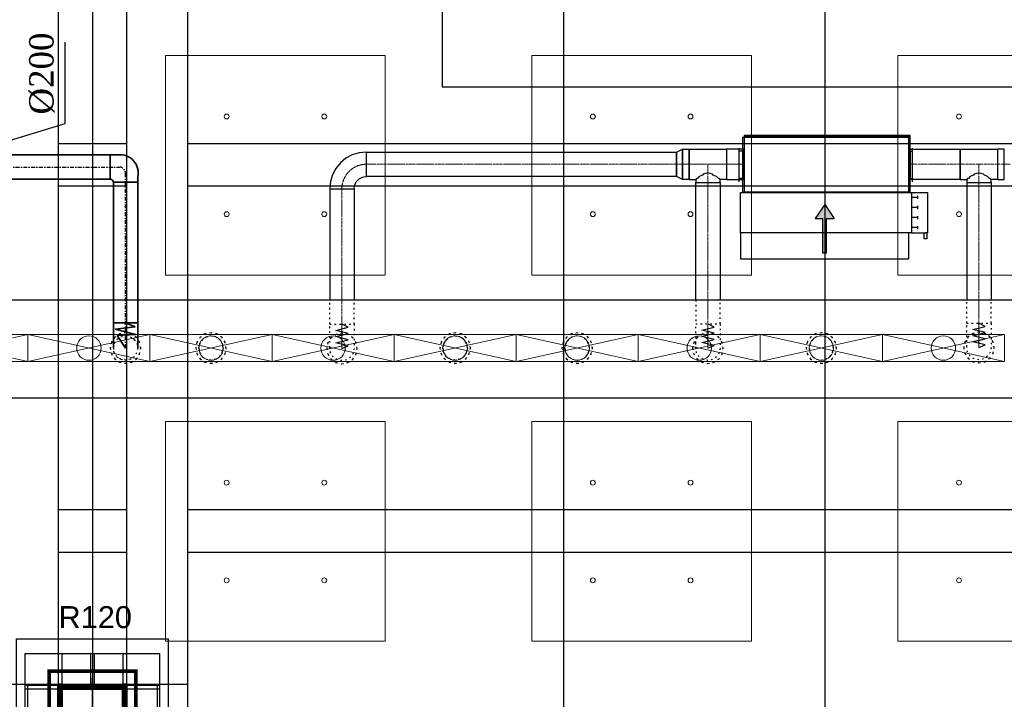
# Model space of a CAD drawing. Header units: centimetres. Extents: x -228435 to 46820, y -89367 to 152985.
# Tile 216 of 256: x -35135 to -27069, y 53125 to 58693. Entities that reach past the tile are written whole.
import ezdxf

# ---------------------------------------------------------------- set-up
doc = ezdxf.new("R2010")
doc.units = ezdxf.units.CM
doc.header["$LTSCALE"] = 50
doc.header["$PDMODE"] = 35
doc.header["$PDSIZE"] = 0.1
for name, pattern in [('01-103-Went PP_poziom-0_5$0$DASHDOT', [25.4, 12.7, -6.35, 0, -6.35]), ('CADVENT_CENTERLINE', [9.9, 7.4, -1, 0.5, -1]), ('CADVENT_HIDDEN', [0.8, 0.25, -0.55]), ('Kondygnacja  -0_5$0$HIDDEN', [9.525, 6.35, -3.175]), ('Kondygnacja  -0_5$0$HIDDEN2', [4.7625, 3.175, -1.5875]), ('Osie rzutów$0$DASHDOT2', [12.7, 6.35, -3.175, 0, -3.175])]:
    doc.linetypes.add(name, pattern=pattern)
doc.layers.get('0').update_dxf_attribs({"color": 8})
doc.layers.get('DEFPOINTS').update_dxf_attribs({"color": 8})
for name, color, linetype in [('01-103-Went PP_poziom-0_5$0$L_Nawiew', 250, 'Continuous'), ('bgde-nawiewEXP', 250, 'Continuous'), ('bgde-nawiewHIDDEN', 250, 'Continuous'), ('bgde-wywiewSOL', 5, 'Continuous'), ('IS_zmiany 2024', 3, 'Continuous'), ('Kondygnacja  -0_5$0$ARCH_INFO_ODPORNOŚĆ OGNIOWA', 8, 'Continuous'), ('Kondygnacja  -0_5$0$ARCH_KONSTR_POWYŻEJ RZUTU', 8, 'Kondygnacja  -0_5$0$HIDDEN'), ('Kondygnacja  -0_5$0$ARCH_KONSTR_POWYŻEJ RZUTU_IST', 8, 'Kondygnacja  -0_5$0$HIDDEN2'), ('Kondygnacja  -0_5$0$ARCH_KONSTRUKCJA_NIEWIDOCZNA', 8, 'Continuous'), ('Kondygnacja  -0_5$0$ARCH_OKŁADZINA', 8, 'Continuous'), ('Kondygnacja  -0_5$0$ARCH_SŁUPY', 8, 'Continuous'), ('Osie rzutów$0$ARCH_INFO_OSIE_IST', 8, 'Osie rzutów$0$DASHDOT2'), ('Osie rzutów$0$ARCH_INFO_OSIE_OPISY_IST', 8, 'Continuous')]:
    doc.layers.add(name, color=color, linetype=linetype)
for name, color, linetype, lineweight in [('bgde-nawiewCEN', 7, 'Continuous', 13), ('bgde_nawiewnik', 11, 'Continuous', 5), ('Kondygnacja  -0_5$0$ARCH_INFO_WYMIARY', 8, 'Continuous', 9), ('SU Lampy kwadratowe  -05$0$ARCH_SUFITY_PODWIESZANE', 8, 'Continuous', 9)]:
    doc.layers.add(name, color=color, linetype=linetype, lineweight=lineweight)
doc.styles.add('Kondygnacja  -0_5$0$Arial', font='ARIAL.TTF')
doc.styles.add('Kondygnacja  -0_5$0$Romans', font='Romans.shx', dxfattribs={"width": 0.7})
doc.dimstyles.new('Kondygnacja  -0_5$0$Wymiary 1-100', dxfattribs={"dimtxt": 12, "dimasz": 10, "dimexe": 5, "dimexo": 0, "dimgap": 4, "dimtad": 1, "dimrnd": 0.5, "dimzin": 12, "dimdsep": 46, "dimtxsty": 'Kondygnacja  -0_5$0$Romans', "dimblk": 'Kondygnacja  -0_5$0$_Oblique', "dimcen": 10, "dimdle": 10, "dimclrt": 55, "dimazin": 0, "dimtfac": 1, "dimtmove": 1, "dimatfit": 3, "dimfxl": 8, "dimfxlon": 1, "dimtolj": 1, "dimtzin": 0, "dimarcsym": 0})
pattern_1 = [(45, (-1133.3117, -3177.9858), (-0.6735192, 0.6735192), [])]

# ---------------------------------------------------------------- blocks, each defined once
blk = doc.blocks.new('Osie rzutów')
at = {"layer": 'Osie rzutów$0$ARCH_INFO_OSIE_IST', "ltscale": 10}
for p, q in [((8660, 12510), (8660, 4623.26)), ((9260, 12510), (9260, 4623.26)), ((8660, 9770), (8660, 9830))]:
    blk.add_line(p, q, dxfattribs=at)
blk = doc.blocks.new('SU Lampy kwadratowe  -05$0$moduł sufitu')
at = {"layer": 'SU Lampy kwadratowe  -05$0$ARCH_SUFITY_PODWIESZANE'}
for points in [[(60, -60), (240, -60), (240, -240), (60, -240)], [(360, -60), (540, -60), (540, -240), (360, -240)], [(60, -360), (240, -360), (240, -540), (60, -540)], [(360, -360), (540, -360), (540, -540), (360, -540)]]:
    blk.add_lwpolyline(points, close=True, dxfattribs=at)
for centre in [(110, -110), (190, -110), (410, -110), (490, -110), (110, -190), (190, -190), (410, -190), (490, -190), (110, -410), (190, -410), (410, -410), (490, -410), (110, -490), (190, -490), (410, -490), (490, -490)]:
    blk.add_circle(centre, 2, dxfattribs=at)
blk = doc.blocks.new('SU Lampy kwadratowe  -05')
at = {"layer": 'SU Lampy kwadratowe  -05$0$ARCH_SUFITY_PODWIESZANE'}
for p in [(8660, 10400), (9260, 10400)]:
    blk.add_blockref('SU Lampy kwadratowe  -05$0$moduł sufitu', p, dxfattribs=at)
blk = doc.blocks.new('Kondygnacja  -0_5$0$_Oblique')
at = {"color": 0, "linetype": 'ByBlock', "lineweight": -2}
blk.add_line((-0.5, -0.5), (0.5, 0.5), dxfattribs=at)
blk = doc.blocks.new('*D152')
at = {"layer": 'DEFPOINTS', "color": 0}
for p in [(-29490, 82605), (-29490, 13059.2), (-30690, 12765)]:
    blk.add_point(p, dxfattribs=at)
at = {"layer": 'Kondygnacja  -0_5$0$ARCH_INFO_WYMIARY', "color": 0, "lineweight": -2}
for p, q in [((-30700, 13059.2), (-29480, 13059.2)), ((-30690, 13051.2), (-30690, 13064.2)), ((-29490, 13067.2), (-29490, 13054.2))]:
    blk.add_line(p, q, dxfattribs=at)
at = {"layer": 'Kondygnacja  -0_5$0$ARCH_INFO_WYMIARY', "color": 0, "lineweight": -2, "xscale": 10, "yscale": 10, "zscale": 10, "rotation": 180}
blk.add_blockref('Kondygnacja  -0_5$0$_Oblique', (-30690, 13059.2), dxfattribs=at)
at = {"layer": 'Kondygnacja  -0_5$0$ARCH_INFO_WYMIARY', "color": 0, "lineweight": -2, "xscale": 10, "yscale": 10, "zscale": 10}
blk.add_blockref('Kondygnacja  -0_5$0$_Oblique', (-29490, 13059.2), dxfattribs=at)
at = {"layer": 'Kondygnacja  -0_5$0$ARCH_INFO_WYMIARY', "color": 55, "insert": (-30090, 13069.2), "char_height": 12, "attachment_point": 5, "style": 'Kondygnacja  -0_5$0$Romans'}
blk.add_mtext('\\A1;1200', dxfattribs=at)
blk = doc.blocks.new('Kondygnacja  -0_5$0$słup_kwadrat')
at = {"layer": 'Kondygnacja  -0_5$0$ARCH_SŁUPY', "lineweight": 40}
h = blk.add_hatch(dxfattribs=at)
h.set_pattern_fill('ANSI31', color=256, scale=0.3, style=0)
h.set_pattern_definition(pattern_1)
h.paths.add_polyline_path([(36, 34), (39, 34), (39, 84), (36, 84)])
h = blk.add_hatch(dxfattribs=at)
h.set_pattern_fill('ANSI31', color=256, scale=0.3, style=0)
h.set_pattern_definition(pattern_1)
h.paths.add_polyline_path([(89, 80), (89, 83), (39, 83), (39, 80)])
h = blk.add_hatch(dxfattribs=at)
h.set_pattern_fill('ANSI31', color=256, scale=0.3, style=0)
h.set_pattern_definition(pattern_1)
h.paths.add_polyline_path([(89, 34), (92, 34), (92, 84), (89, 84)])
h = blk.add_hatch(dxfattribs=at)
h.set_pattern_fill('ANSI31', color=256, scale=0.3, style=0)
h.set_pattern_definition(pattern_1)
h.paths.add_polyline_path([(89, 57.5), (89, 60.5), (39, 60.5), (39, 57.5)])
h = blk.add_hatch(dxfattribs=at)
h.set_pattern_fill('ANSI31', color=256, scale=0.3, style=0)
h.set_pattern_definition(pattern_1)
h.paths.add_polyline_path([(89, 35), (89, 38), (39, 38), (39, 35)])
at = {"layer": 'Kondygnacja  -0_5$0$ARCH_KONSTRUKCJA_NIEWIDOCZNA'}
blk.add_lwpolyline([(119, 109), (119, 9), (9, 9), (9, 109)], close=True, dxfattribs=at)
for points in [[(36, 109), (36, 84)], [(39, 109), (39, 84)], [(62.5, 109), (62.5, 83)], [(65.5, 109), (65.5, 83)], [(89, 109), (89, 84)], [(92, 109), (92, 84)], [(9, 83), (36, 83)], [(92, 83), (119, 83)], [(9, 80), (36, 80)], [(92, 80), (119, 80)], [(9, 60.5), (36, 60.5)], [(9, 57.5), (36, 57.5)], [(92, 60.5), (119, 60.5)], [(92, 57.5), (119, 57.5)], [(9, 38), (36, 38)], [(9, 35), (36, 35)], [(36, 34), (36, 9)], [(39, 34), (39, 9)], [(62.5, 35), (62.5, 9)], [(65.49, 35), (65.49, 9)], [(89, 34), (89, 9)], [(92, 38), (119, 38)], [(92, 35), (119, 35)], [(92, 34), (92, 9)]]:
    blk.add_lwpolyline(points, dxfattribs=at)
at = {"layer": 'Kondygnacja  -0_5$0$ARCH_OKŁADZINA'}
blk.add_lwpolyline([(2, 121), (126, 121), (126, -3), (2, -3)], close=True, dxfattribs=at)
at = {"layer": 'Kondygnacja  -0_5$0$ARCH_SŁUPY', "lineweight": 40}
for p, q in [((39, 60.5), (89, 60.5)), ((89, 57.5), (39, 57.5))]:
    blk.add_line(p, q, dxfattribs=at)
at = {"layer": 'Kondygnacja  -0_5$0$ARCH_SŁUPY', "lineweight": 50, "const_width": 3}
blk.add_lwpolyline([(28.5, 94.5), (99.5, 94.5), (99.5, 23.5), (28.5, 23.5)], close=True, dxfattribs=at)
at = {"layer": 'Kondygnacja  -0_5$0$ARCH_SŁUPY', "lineweight": 40}
for points in [[(36, 84), (39, 84), (39, 34), (36, 34)], [(89, 84), (92, 84), (92, 34), (89, 34)]]:
    blk.add_lwpolyline(points, close=True, dxfattribs=at)
for points in [[(89, 83), (39, 83)], [(39, 80), (89, 80)], [(89, 38), (39, 38)], [(39, 35), (89, 35)]]:
    blk.add_lwpolyline(points, dxfattribs=at)
blk = doc.blocks.new('Kondygnacja  -0_5$0$konstrukcja istniejąca -0.5')
at = {"layer": 'Kondygnacja  -0_5$0$ARCH_KONSTR_POWYŻEJ RZUTU_IST', "ltscale": 10}
blk.add_line((8632, 10975), (8632, 9825), dxfattribs=at)
for points in [[(8688, 10975), (8688, 9825)], [(8738, 10975), (8738, 9825)], [(8632, 10267.89), (8688, 10267.89)], [(8738, 10267.89), (9782, 10267.89)], [(8688, 10232.89), (8632, 10232.89)], [(9782, 10232.89), (8738, 10232.89)], [(8632, 9967.89), (8688, 9967.89)], [(8738, 9967.89), (9782, 9967.89)], [(8688, 9932.89), (8632, 9932.89)], [(9782, 9932.89), (8738, 9932.89)], [(8738, 9775), (8582, 9775), (8582, 9825), (8738, 9825), (8738, 9775)]]:
    blk.add_lwpolyline(points, dxfattribs=at)
at = {"layer": 'Kondygnacja  -0_5$0$ARCH_KONSTR_POWYŻEJ RZUTU_IST', "ltscale": 10, "elevation": 0}
for points in [[(8607, 9825), (8607, 9775)], [(8713, 9825), (8713, 9775)]]:
    blk.add_lwpolyline(points, dxfattribs=at)
blk = doc.blocks.new('*D196')
at = {"layer": 'DEFPOINTS', "color": 0}
for p in [(-30050, 80238.2), (-30300, 80097.2), (-30300, 12523.8)]:
    blk.add_point(p, dxfattribs=at)
at = {"layer": 'Kondygnacja  -0_5$0$ARCH_INFO_WYMIARY', "color": 0, "lineweight": -2}
for p, q in [((-30300, 80089.2), (-30300, 80102.2)), ((-30050, 80105.2), (-30050, 80092.2)), ((-30040, 80097.2), (-30310, 80097.2))]:
    blk.add_line(p, q, dxfattribs=at)
at = {"layer": 'Kondygnacja  -0_5$0$ARCH_INFO_WYMIARY', "color": 0, "lineweight": -2, "xscale": 10, "yscale": 10, "zscale": 10, "rotation": 180}
blk.add_blockref('Kondygnacja  -0_5$0$_Oblique', (-30300, 80097.2), dxfattribs=at)
at = {"layer": 'Kondygnacja  -0_5$0$ARCH_INFO_WYMIARY', "color": 0, "lineweight": -2, "xscale": 10, "yscale": 10, "zscale": 10}
blk.add_blockref('Kondygnacja  -0_5$0$_Oblique', (-30050, 80097.2), dxfattribs=at)
at = {"layer": 'Kondygnacja  -0_5$0$ARCH_INFO_WYMIARY', "color": 55, "insert": (-30175, 80107.2), "char_height": 12, "attachment_point": 5, "style": 'Kondygnacja  -0_5$0$Romans'}
blk.add_mtext('\\A1;250', dxfattribs=at)
blk = doc.blocks.new('*D212')
at = {"layer": 'DEFPOINTS', "color": 0}
for p in [(-30586.3, 81900), (-30681.1, 12489.5), (9064, 12489.5)]:
    blk.add_point(p, dxfattribs=at)
at = {"layer": 'Kondygnacja  -0_5$0$ARCH_INFO_WYMIARY', "color": 0, "lineweight": -2}
for p, q in [((-30673.1, 81900), (-30686.1, 81900)), ((-30681.1, 81910), (-30681.1, 12479.5)), ((-30673.1, 12489.5), (-30686.1, 12489.5))]:
    blk.add_line(p, q, dxfattribs=at)
at = {"layer": 'Kondygnacja  -0_5$0$ARCH_INFO_WYMIARY', "color": 0, "lineweight": -2, "xscale": 10, "yscale": 10, "zscale": 10}
for p, rotation in [((-30681.1, 81900), 90), ((-30681.1, 12489.5), 270)]:
    blk.add_blockref('Kondygnacja  -0_5$0$_Oblique', p, dxfattribs=dict(at, rotation=rotation))
at = {"layer": 'Kondygnacja  -0_5$0$ARCH_INFO_WYMIARY', "color": 55, "insert": (-30691.1, 47194.8), "char_height": 12, "attachment_point": 5, "rotation": 90, "style": 'Kondygnacja  -0_5$0$Romans'}
blk.add_mtext('\\A1;69410.5', dxfattribs=at)
blk = doc.blocks.new('*D217')
at = {"layer": 'DEFPOINTS', "color": 0}
for p in [(-29300, 78695), (-29180, 78395.8), (-29180, 12369.5)]:
    blk.add_point(p, dxfattribs=at)
at = {"layer": 'Kondygnacja  -0_5$0$ARCH_INFO_WYMIARY', "color": 0, "lineweight": -2}
for p, q in [((-29310, 78395.8), (-29170, 78395.8)), ((-29300, 78403.8), (-29300, 78390.8)), ((-29180, 78387.8), (-29180, 78400.8))]:
    blk.add_line(p, q, dxfattribs=at)
at = {"layer": 'Kondygnacja  -0_5$0$ARCH_INFO_WYMIARY', "color": 0, "lineweight": -2, "xscale": 10, "yscale": 10, "zscale": 10, "rotation": 180}
blk.add_blockref('Kondygnacja  -0_5$0$_Oblique', (-29300, 78395.8), dxfattribs=at)
at = {"layer": 'Kondygnacja  -0_5$0$ARCH_INFO_WYMIARY', "color": 0, "lineweight": -2, "xscale": 10, "yscale": 10, "zscale": 10}
blk.add_blockref('Kondygnacja  -0_5$0$_Oblique', (-29180, 78395.8), dxfattribs=at)
at = {"layer": 'Kondygnacja  -0_5$0$ARCH_INFO_WYMIARY', "color": 55, "insert": (-29240, 78405.8), "char_height": 12, "attachment_point": 5, "style": 'Kondygnacja  -0_5$0$Romans'}
blk.add_mtext('\\A1;120', dxfattribs=at)
blk = doc.blocks.new('*D218')
at = {"layer": 'DEFPOINTS', "color": 0}
for p in [(-29180, 78695), (-24020, 12369.5), (-24020, 12070.3)]:
    blk.add_point(p, dxfattribs=at)
at = {"layer": 'Kondygnacja  -0_5$0$ARCH_INFO_WYMIARY', "color": 0, "lineweight": -2}
for p, q in [((-29190, 12070.3), (-24010, 12070.3)), ((-29180, 12078.3), (-29180, 12065.3)), ((-24020, 12078.3), (-24020, 12065.3))]:
    blk.add_line(p, q, dxfattribs=at)
at = {"layer": 'Kondygnacja  -0_5$0$ARCH_INFO_WYMIARY', "color": 0, "lineweight": -2, "xscale": 10, "yscale": 10, "zscale": 10, "rotation": 180}
blk.add_blockref('Kondygnacja  -0_5$0$_Oblique', (-29180, 12070.3), dxfattribs=at)
at = {"layer": 'Kondygnacja  -0_5$0$ARCH_INFO_WYMIARY', "color": 0, "lineweight": -2, "xscale": 10, "yscale": 10, "zscale": 10}
blk.add_blockref('Kondygnacja  -0_5$0$_Oblique', (-24020, 12070.3), dxfattribs=at)
at = {"layer": 'Kondygnacja  -0_5$0$ARCH_INFO_WYMIARY', "color": 55, "insert": (-26600, 12080.3), "char_height": 12, "attachment_point": 5, "style": 'Kondygnacja  -0_5$0$Romans'}
blk.add_mtext('\\A1;5160', dxfattribs=at)
blk = doc.blocks.new('A$C066D7839')
at = {"layer": 'bgde_nawiewnik'}
for p, q in [((-50, -11.15), (-50, 11.15)), ((-50, 11.15), (50, 11.15)), ((-50, -11.15), (50, 11.15)), ((50, -11.15), (-50, 11.15)), ((50, 11.15), (50, -11.15)), ((50, -11.15), (-50, -11.15))]:
    blk.add_line(p, q, dxfattribs=at)
blk.add_circle((0, 0), 10, dxfattribs=at)
blk = doc.blocks.new('A$C5B3E7367')
at = {"layer": '01-103-Went PP_poziom-0_5$0$L_Nawiew'}
h = blk.add_hatch(color=256, dxfattribs=at)
h.paths.add_polyline_path([(215, 704), (215, 674), (331.7, 674), (331.7, 612.1), (445.9, 689), (331.7, 765.9), (331.7, 704)])
h.paths.add_polyline_path([(48.3, 704), (48.3, 674), (215, 674), (215, 704)])
for p, q in [((215, 1525), (165, 1525)), ((165, 1525), (165, 1505)), ((165, 1505), (215, 1505)), ((215, 1400), (215, 1530)), ((545, 1530), (215, 1530)), ((215, 1530), (215, 1515)), ((243.8, 1452), (268.8, 1452)), ((256.2, 1452), (256.2, 1400)), ((326.2, 1452), (351.2, 1452)), ((338.8, 1452), (338.8, 1400)), ((408.8, 1452), (433.8, 1452)), ((421.2, 1452), (421.2, 1400)), ((491.2, 1452), (516.2, 1452)), ((503.8, 1452), (503.8, 1400)), ((545, 1400), (545, 1530)), ((0, 1378), (215, 1378)), ((0, 0), (0, 1378)), ((545, 1400), (215, 1400)), ((215, 1400), (215, 1378)), ((215, 1378), (215, 0)), ((545, 0), (545, 1400)), ((445.9, 689), (331.7, 765.9)), ((331.7, 704), (331.7, 765.9)), ((48.3, 704), (331.7, 704)), ((48.3, 704), (48.3, 674)), ((48.3, 674), (331.7, 674)), ((445.9, 689), (331.7, 612.1)), ((331.7, 612.1), (331.7, 674)), ((215, 0), (0, 0)), ((215, 0), (545, 0))]:
    blk.add_line(p, q, dxfattribs=at)
blk = doc.blocks.new('A$C53CA46B8')
at = {"layer": 'bgde-wywiewSOL'}
for p, q in [((112.9, 511.1), (-162.1, 511.1)), ((-137.1, 481.1), (-137.1, 511.1)), ((87.9, 481.1), (87.9, 511.1)), ((200.4, 481.1), (-249.6, 481.1)), ((-249.6, 481.1), (-249.6, -878.9)), ((200.4, 481.1), (200.4, -878.9)), ((200.4, -878.9), (-249.6, -878.9)), ((-137.1, -878.9), (-137.1, -908.9)), ((87.9, -878.9), (87.9, -908.9)), ((112.9, -908.9), (-162.1, -908.9))]:
    blk.add_line(p, q, dxfattribs=at)
at = {"layer": '01-103-Went PP_poziom-0_5$0$L_Nawiew'}
blk.add_blockref('A$C5B3E7367', (-794.6, -893.9), dxfattribs=at)
blk = doc.blocks.new('A$C6620F7D7')
at = {"layer": 'IS_zmiany 2024', "color": 2}
for p, q in [((-2328.8, 1110.5, -3110), (-2328.8, 1775.1, -3110)), ((-1838.9, 1135.5, -3110), (-1838.9, 1800.1, -3110)), ((1561.1, 1135.5, -3110), (1561.1, 1800.1, -3110)), ((2071.1, 1110.5, -3110), (2071.1, 1775.1, -3110)), ((-1847.8, 877.9, -3110), (-1838.9, 1135.5, -3110)), ((1132.6, 877.9, -3110), (1561.1, 1135.5, -3110)), ((-1947.8, 852.9, -3110), (-2328.8, 1110.5, -3110)), ((1232.6, 852.9, -3110), (2071.1, 1110.5, -3110))]:
    blk.add_line(p, q, dxfattribs=at)
at = {"layer": 'IS_zmiany 2024', "color": 1, "lineweight": 35}
for p, q in [((-1947.8, 852.9, -3110), (-2674, 852.9, -3110)), ((-2609, 652.9, -3110), (-2609, 852.9, -3110)), ((-1947.8, 852.9, -3110), (-1847.8, 877.9, -3110)), ((-1947.8, 652.9, -3110), (-1947.8, 852.9, -3110)), ((-1531.2, 877.9, -3110), (-1847.8, 877.9, -3110)), ((-1847.8, 627.9, -3110), (-1847.8, 877.9, -3110)), ((816, 877.9, -3110), (1132.6, 877.9, -3110)), ((1132.6, 627.9, -3110), (1132.6, 877.9, -3110)), ((1232.6, 852.9, -3110), (1132.6, 877.9, -3110)), ((1232.6, 652.9, -3110), (1232.6, 852.9, -3110)), ((1232.6, 852.9, -3110), (2506, 852.9, -3110)), ((2441, 652.9, -3110), (2441, 852.9, -3110)), ((-2834, -730.2, -3110), (-2834, 672.9, -3110)), ((-1947.8, 652.9, -3110), (-2609, 652.9, -3110)), ((-1847.8, 627.9, -3110), (-1947.8, 652.9, -3110)), ((1132.6, 627.9, -3110), (1232.6, 652.9, -3110)), ((1232.6, 652.9, -3110), (2441, 652.9, -3110)), ((2666, -730.2, -3110), (2666, 672.9, -3110)), ((-2634, 627.9, -3110), (-2834, 627.9, -3110)), ((-2634, -730.2, -3110), (-2634, 627.9, -3110)), ((-1531.2, 627.9, -3110), (-1847.8, 627.9, -3110)), ((816, 627.9, -3110), (1132.6, 627.9, -3110)), ((2466, -730.2, -3110), (2466, 627.9, -3110)), ((2466, 627.9, -3110), (2666, 627.9, -3110)), ((-2634, -524.2, -3110), (-2834, -524.2, -3110)), ((-2734, -524.2, -3110), (-2813.1, -555.5, -3110)), ((-2813.1, -555.5, -3110), (-2649.4, -576.3, -3110)), ((2466, -524.2, -3110), (2666, -524.2, -3110)), ((2645, -555.5, -3110), (2481.3, -576.3, -3110)), ((2566, -524.2, -3110), (2645, -555.5, -3110)), ((-2649.4, -576.3, -3110), (-2816.5, -618.7, -2122.9)), ((-2816.5, -618.7, -2122.9), (-2665.9, -628.3, -3110)), ((-2665.9, -628.3, -3110), (-2734, -730.2, -3110)), ((2481.3, -576.3, -3110), (2648.4, -618.7, -2122.9)), ((2648.4, -618.7, -2122.9), (2497.9, -628.3, -3110)), ((2497.9, -628.3, -3110), (2566, -730.2, -3110))]:
    blk.add_line(p, q, dxfattribs=at)
at = {"layer": 'IS_zmiany 2024', "color": 250, "linetype": '01-103-Went PP_poziom-0_5$0$DASHDOT', "ltscale": 0.05}
for p, q in [((-1681.2, 752.9, -3110), (-2689.7, 752.9, -3110)), ((966, 752.9, -3110), (2521.6, 752.9, -3110)), ((-2734, -730.2, -2122.9), (-2734, 687.9, -2122.9)), ((2566, -730.2, -3110), (2566, 687.9, -3110))]:
    blk.add_line(p, q, dxfattribs=at)
at = {"layer": 'IS_zmiany 2024', "color": 1, "lineweight": 35}
for centre, radius, start, end in [((-2689.7, 705.7, -3110), 148, 83.9263, 192.80663), ((2521.6, 705.7, -3110), 148, 347.19337, 96.0737), ((-2609, 627.9, -3110), 25, 90, 180), ((2441, 627.9, -3110), 25, 0, 90)]:
    blk.add_arc(centre, radius, start, end, dxfattribs=at)
at = {"layer": 'IS_zmiany 2024', "color": 250, "linetype": '01-103-Went PP_poziom-0_5$0$DASHDOT', "ltscale": 0.05}
for centre, start, end in [((-2676.7, 696.4, -3110), 102.98305, 188.42512), ((2508.6, 696.4, -3110), 351.57488, 77.01695)]:
    blk.add_arc(centre, 58, start, end, dxfattribs=at)
at = {"layer": 'IS_zmiany 2024', "color": 2, "char_height": 200, "width": 6261.143, "attachment_point": 1, "rotation": 90}
for s, insert in [('\\fTimes New Roman|b0|i0|c238|p18;\\A1;%%c200', (-2554.4, 1183.1, 4570)), ('\\fTimes New Roman|b0|i0|c238|p18;\\A1;%%c250', (-2079.3, 1183.1, 4570)), ('\\fTimes New Roman|b0|i0|c238|p18;\\A1;%%c250', (1320.7, 1183.1, 4570)), ('\\fTimes New Roman|b0|i0|c238|p18;\\A1;%%c200', (1776.3, 1183.1, 4570))]:
    blk.add_mtext(s, dxfattribs=dict(at, insert=insert))

msp = doc.modelspace()

# ---------------------------------------------------------------- linework, layer by layer
at = {"layer": 'bgde-nawiewCEN', "linetype": 'CADVENT_CENTERLINE', "ltscale": 0.06}
for p, q in [((-29753.003, 57508.36), (-32295.248, 57508.36)), ((-29650.003, 57508.36), (-29753.003, 57508.36)), ((-29650.003, 57508.36), (-29497.003, 57508.36)), ((-29497.003, 57358.36), (-29497.003, 57508.36)), ((-29497.003, 57508.36), (-29344.003, 57508.36)), ((-29344.003, 57508.36), (-29204.003, 57508.36)), ((-29200.003, 57508.36), (-29204.003, 57508.36)), ((-27840.003, 57508.36), (-27836.003, 57508.36)), ((-27429.622, 57508.36), (-27836.003, 57508.36)), ((-27276.622, 57508.36), (-27429.622, 57508.36)), ((-27276.622, 57358.36), (-27276.622, 57508.36)), ((-27123.622, 57508.36), (-27276.622, 57508.36)), ((-27123.622, 57508.36), (-27020.622, 57508.36)), ((-29497.003, 57358.36), (-29497.003, 56201.3)), ((-27276.622, 57358.36), (-27276.622, 56206.627)), ((-32495.248, 57308.36), (-32495.248, 56199.522)), ((-32495.248, 56199.522), (-32495.248, 56180.826)), ((-32495.248, 56180.826), (-32495.248, 56129.715)), ((-29497.003, 56201.3), (-29497.003, 56182.604)), ((-29497.003, 56182.604), (-29497.003, 56131.493)), ((-27276.622, 56206.627), (-27276.622, 56187.93)), ((-27276.622, 56187.93), (-27276.622, 56136.819)), ((-32495.248, 56129.715), (-32495.248, 56101.922)), ((-32495.248, 56101.922), (-32495.248, 56078.397)), ((-32495.248, 56078.397), (-32495.248, 56058.782)), ((-29497.003, 56131.493), (-29497.003, 56103.7)), ((-29497.003, 56103.7), (-29497.003, 56080.174)), ((-29497.003, 56080.174), (-29497.003, 56060.56)), ((-27276.622, 56136.819), (-27276.622, 56109.027)), ((-27276.622, 56109.027), (-27276.622, 56085.501)), ((-27276.622, 56085.501), (-27276.622, 56065.886)), ((-27276.622, 56065.886), (-27276.622, 56049.827)), ((-32495.248, 56058.782), (-32495.248, 56042.722)), ((-32495.248, 56042.722), (-32495.248, 56029.863)), ((-32495.248, 56029.863), (-32495.248, 56019.848)), ((-32495.248, 56019.848), (-32495.248, 56012.322)), ((-32495.248, 56012.322), (-32495.248, 56006.93)), ((-32495.248, 56006.93), (-32495.248, 56003.315)), ((-32495.248, 56003.315), (-32495.248, 56001.122)), ((-32495.248, 56001.122), (-32495.248, 55999.997)), ((-32495.248, 55999.997), (-32495.248, 55999.522)), ((-29497.003, 56060.56), (-29497.003, 56044.5)), ((-29497.003, 56044.5), (-29497.003, 56031.641)), ((-29497.003, 56031.641), (-29497.003, 56021.626)), ((-29497.003, 56021.626), (-29497.003, 56014.1)), ((-29497.003, 56014.1), (-29497.003, 56008.708)), ((-29497.003, 56008.708), (-29497.003, 56005.093)), ((-29497.003, 56005.093), (-29497.003, 56002.9)), ((-29497.003, 56002.9), (-29497.003, 56001.774)), ((-29497.003, 56001.774), (-29497.003, 56001.3)), ((-27276.622, 56049.827), (-27276.622, 56036.967)), ((-27276.622, 56036.967), (-27276.622, 56026.952)), ((-27276.622, 56026.952), (-27276.622, 56019.427)), ((-27276.622, 56019.427), (-27276.622, 56014.034)), ((-27276.622, 56014.034), (-27276.622, 56010.419)), ((-27276.622, 56010.419), (-27276.622, 56008.227)), ((-27276.622, 56008.227), (-27276.622, 56007.101)), ((-27276.622, 56007.101), (-27276.622, 56006.627))]:
    msp.add_line(p, q, dxfattribs=at)
msp.add_arc((-32295.248, 57308.36), 200, 90, 180, dxfattribs=at)
at = {"layer": 'bgde-nawiewEXP', "linetype": 'Continuous'}
for points in [[(-29200.003, 57733.36), (-27840.003, 57733.36), (-27840.003, 57743.36), (-29200.003, 57743.36)], [(-29200.003, 57283.36), (-27840.003, 57283.36), (-27840.003, 57733.36), (-29200.003, 57733.36)], [(-32595.248, 57308.36), (-32395.248, 57308.36), (-32393.326, 57327.869), (-32387.636, 57346.629), (-32378.395, 57363.917), (-32365.958, 57379.071), (-32350.805, 57391.507), (-32333.516, 57400.748), (-32314.757, 57406.439), (-32295.248, 57408.36), (-32295.248, 57608.36), (-32353.775, 57602.596), (-32410.053, 57585.524), (-32461.919, 57557.801), (-32507.38, 57520.492), (-32544.689, 57475.031), (-32572.412, 57423.165), (-32589.483, 57366.887)], [(-32295.248, 57408.36), (-32295.248, 57608.36), (-29753.003, 57608.36), (-29753.003, 57408.36)], [(-29753.003, 57408.36), (-29753.003, 57608.36), (-29704.846, 57633.36), (-29704.846, 57383.36)], [(-29704.845, 57383.36), (-29704.845, 57633.36), (-29650.003, 57633.36), (-29650.003, 57383.36)], [(-29344.002, 57383.36), (-29204.003, 57383.36), (-29204.003, 57633.36), (-29344.002, 57633.36), (-29344.002, 57392.875)], [(-27836.002, 57383.36), (-27836.002, 57633.36), (-27429.622, 57633.36), (-27429.622, 57383.36)], [(-27123.621, 57383.36), (-27068.779, 57383.36), (-27068.779, 57633.36), (-27123.621, 57633.36), (-27123.621, 57392.875)], [(-51077.187, 55595.52), (-9318.667, 55595.52), (-9318.667, 56395.52), (-51077.187, 56395.52), (-51077.187, 55995.517)]]:
    msp.add_lwpolyline(points, close=True, dxfattribs=at)
for points in [[(-29650.003, 57383.36), (-29650.003, 57633.36), (-29344.003, 57633.36), (-29344.003, 57383.36), (-29397.003, 57383.36)], [(-29204.003, 57383.36), (-29204.003, 57633.36), (-29200.003, 57633.36)], [(-27840.003, 57383.36), (-27836.003, 57383.36), (-27836.003, 57633.36), (-27840.003, 57633.36)], [(-27429.622, 57383.36), (-27429.622, 57633.36), (-27123.622, 57633.36), (-27123.622, 57383.36), (-27176.622, 57383.36)], [(-29650.003, 57383.36), (-29597.003, 57383.36), (-29597.003, 57358.36), (-29397.003, 57358.36), (-29397.003, 57383.36), (-29404.615, 57390.972), (-29411.007, 57392.875), (-29426.292, 57408.16), (-29452.748, 57419.972), (-29458.734, 57425.958), (-29497.003, 57437.35), (-29535.271, 57425.958), (-29541.257, 57419.972), (-29567.713, 57408.16), (-29582.998, 57392.875), (-29589.391, 57390.972), (-29597.003, 57383.36)], [(-27429.622, 57383.36), (-27376.622, 57383.36), (-27376.622, 57358.36), (-27176.622, 57358.36), (-27176.622, 57383.36), (-27184.234, 57390.972), (-27190.626, 57392.875), (-27205.911, 57408.16), (-27232.367, 57419.972), (-27238.353, 57425.958), (-27276.622, 57437.35), (-27314.89, 57425.958), (-27320.876, 57419.972), (-27347.332, 57408.16), (-27362.617, 57392.875), (-27369.009, 57390.972), (-27376.622, 57383.36)], [(-29597.003, 56395.52), (-29597.003, 57358.36), (-29397.003, 57358.36), (-29397.003, 56395.52)], [(-29204.003, 57383.36), (-29200.003, 57383.36)], [(-27376.622, 57358.36), (-27376.622, 56395.52)], [(-27376.622, 57358.36), (-27176.622, 57358.36), (-27176.622, 56395.52)], [(-32595.248, 57308.36), (-32595.248, 56395.52)], [(-32595.248, 57308.36), (-32395.248, 57308.36), (-32395.248, 56395.52)]]:
    msp.add_lwpolyline(points, dxfattribs=at)
at = {"layer": 'bgde-nawiewHIDDEN', "linetype": 'CADVENT_HIDDEN'}
for points in [[(-29200.003, 57383.36), (-29200.003, 57633.36)], [(-27840.003, 57383.36), (-27840.003, 57633.36)], [(-32595.248, 56199.523), (-32395.248, 56199.523), (-32395.248, 56395.52)], [(-32595.248, 56199.523), (-32595.248, 56395.52)], [(-29597.003, 56395.52), (-29597.003, 56201.3), (-29397.003, 56201.3), (-29397.003, 56395.52)], [(-27376.622, 56206.627), (-27176.622, 56206.627), (-27176.622, 56395.52)], [(-27376.622, 56206.627), (-27376.622, 56395.52)], [(-34367.838, 56002.697), (-34360.226, 56040.966), (-34338.549, 56073.408), (-34306.106, 56095.085), (-34267.838, 56102.697), (-34229.57, 56095.085), (-34197.127, 56073.408)], [(-34197.127, 56073.408), (-34229.57, 56095.085)], [(-34197.127, 56073.408), (-34175.45, 56040.966), (-34167.838, 56002.697), (-34175.45, 55964.429), (-34197.127, 55931.987), (-34229.57, 55910.31)], [(-33667.838, 56002.697), (-33660.226, 56040.966), (-33638.549, 56073.408), (-33606.106, 56095.085), (-33567.838, 56102.697), (-33529.57, 56095.085)], [(-33529.57, 56095.085), (-33567.838, 56102.697)], [(-33529.57, 56095.085), (-33497.127, 56073.408), (-33475.45, 56040.966)], [(-33475.45, 56040.966), (-33497.127, 56073.408)], [(-34367.838, 56002.697), (-34360.226, 55964.429), (-34338.549, 55931.987), (-34306.106, 55910.31), (-34267.838, 55902.697), (-34229.57, 55910.31), (-34197.127, 55931.987)], [(-33667.838, 56002.697), (-33660.226, 55964.429), (-33638.549, 55931.987), (-33606.106, 55910.31), (-33567.838, 55902.697)], [(-33475.45, 56040.966), (-33467.838, 56002.697), (-33475.45, 55964.429)], [(-33475.45, 55964.429), (-33467.838, 56002.697)], [(-33567.838, 55902.697), (-33606.106, 55910.31)], [(-33567.838, 55902.697), (-33529.57, 55910.31)], [(-33529.57, 55910.31), (-33567.838, 55902.697)], [(-33529.57, 55910.31), (-33497.127, 55931.987), (-33475.45, 55964.429)], [(-33475.45, 55964.429), (-33497.127, 55931.987)]]:
    msp.add_lwpolyline(points, dxfattribs=at)
for points in [[(-32595.248, 56006.93), (-32595.248, 56199.522), (-32395.248, 56199.522), (-32395.248, 55999.522), (-32402.86, 55961.254), (-32424.537, 55928.812), (-32456.979, 55907.135), (-32495.248, 55899.522), (-32533.516, 55907.135), (-32565.958, 55928.812), (-32587.636, 55961.254), (-32595.248, 55999.522), (-32595.248, 56003.315)], [(-29597.003, 56044.5), (-29597.003, 56201.3), (-29397.003, 56201.3), (-29397.003, 56001.3), (-29404.615, 55963.032), (-29426.292, 55930.59), (-29458.734, 55908.912), (-29497.003, 55901.3), (-29535.271, 55908.912), (-29567.713, 55930.59), (-29589.391, 55963.032), (-29597.003, 56001.3), (-29597.003, 56031.641)], [(-27376.622, 56014.034), (-27376.622, 56206.627), (-27176.622, 56206.627), (-27176.622, 56006.627), (-27184.234, 55968.358), (-27205.911, 55935.916), (-27238.353, 55914.239), (-27276.622, 55906.627), (-27314.89, 55914.239), (-27347.332, 55935.916), (-27369.009, 55968.358), (-27376.622, 56006.627), (-27376.622, 56010.419)], [(-34392.838, 56002.697), (-34383.323, 55954.862), (-34356.226, 55914.309), (-34315.674, 55887.213), (-34267.838, 55877.697), (-34220.003, 55887.213), (-34179.45, 55914.309), (-34152.353, 55954.862), (-34142.838, 56002.697), (-34152.353, 56050.533), (-34179.45, 56091.086), (-34220.003, 56118.182), (-34267.838, 56127.697), (-34315.674, 56118.182), (-34356.226, 56091.086), (-34383.323, 56050.533)], [(-34392.838, 56002.697), (-34383.323, 55954.862), (-34356.226, 55914.309), (-34315.674, 55887.213), (-34267.838, 55877.697), (-34220.003, 55887.213), (-34179.45, 55914.309), (-34152.353, 55954.862), (-34142.838, 56002.697), (-34152.353, 56050.533), (-34179.45, 56091.086), (-34220.003, 56118.182), (-34267.838, 56127.697), (-34315.674, 56118.182), (-34356.226, 56091.086), (-34383.323, 56050.533)], [(-34367.838, 56002.697), (-34360.226, 56040.966), (-34338.549, 56073.408), (-34306.106, 56095.085), (-34267.838, 56102.697), (-34229.57, 56095.085), (-34197.127, 56073.408), (-34175.45, 56040.966), (-34167.838, 56002.697), (-34175.45, 55964.429), (-34197.127, 55931.987), (-34229.57, 55910.31), (-34267.838, 55902.697), (-34306.106, 55910.31), (-34338.549, 55931.987), (-34360.226, 55964.429)], [(-33692.838, 56002.697), (-33683.323, 55954.862), (-33656.226, 55914.309), (-33615.674, 55887.213), (-33567.838, 55877.697), (-33520.003, 55887.213), (-33479.45, 55914.309), (-33452.353, 55954.862), (-33442.838, 56002.697), (-33452.353, 56050.533), (-33479.45, 56091.086), (-33520.003, 56118.182), (-33567.838, 56127.697), (-33615.674, 56118.182), (-33656.226, 56091.086), (-33683.323, 56050.533)], [(-33692.838, 56002.697), (-33683.323, 55954.862), (-33656.226, 55914.309), (-33615.674, 55887.213), (-33567.838, 55877.697), (-33520.003, 55887.213), (-33479.45, 55914.309), (-33452.353, 55954.862), (-33442.838, 56002.697), (-33452.353, 56050.533), (-33479.45, 56091.086), (-33520.003, 56118.182), (-33567.838, 56127.697), (-33615.674, 56118.182), (-33656.226, 56091.086), (-33683.323, 56050.533)], [(-33667.838, 56002.697), (-33660.226, 55964.429), (-33638.549, 55931.987), (-33606.106, 55910.31), (-33567.838, 55902.697), (-33529.57, 55910.31), (-33497.127, 55931.987), (-33475.45, 55964.429), (-33467.838, 56002.697), (-33475.45, 56040.966), (-33497.127, 56073.408), (-33529.57, 56095.085), (-33567.838, 56102.697), (-33606.106, 56095.085), (-33638.549, 56073.408), (-33660.226, 56040.966)], [(-32620.248, 55999.522), (-32610.733, 55951.687), (-32583.636, 55911.134), (-32543.083, 55884.038), (-32495.248, 55874.522), (-32447.412, 55884.038), (-32406.859, 55911.134), (-32379.763, 55951.687), (-32370.248, 55999.522), (-32379.763, 56047.358), (-32406.859, 56087.911), (-32447.412, 56115.007), (-32495.248, 56124.522), (-32543.083, 56115.007), (-32583.636, 56087.911), (-32610.733, 56047.358)], [(-32620.248, 55999.522), (-32610.733, 55951.687), (-32583.636, 55911.134), (-32543.083, 55884.038), (-32495.248, 55874.522), (-32447.412, 55884.038), (-32406.859, 55911.134), (-32379.763, 55951.687), (-32370.248, 55999.522), (-32379.763, 56047.358), (-32406.859, 56087.911), (-32447.412, 56115.007), (-32495.248, 56124.522), (-32543.083, 56115.007), (-32583.636, 56087.911), (-32610.733, 56047.358)], [(-31692.838, 56002.697), (-31683.323, 55954.862), (-31656.226, 55914.309), (-31615.674, 55887.213), (-31567.838, 55877.697), (-31520.003, 55887.213), (-31479.45, 55914.309), (-31452.353, 55954.862), (-31442.838, 56002.697), (-31452.353, 56050.533), (-31479.45, 56091.086), (-31520.003, 56118.182), (-31567.838, 56127.697), (-31615.674, 56118.182), (-31656.226, 56091.086), (-31683.323, 56050.533)], [(-31692.838, 56002.697), (-31683.323, 55954.862), (-31656.226, 55914.309), (-31615.674, 55887.213), (-31567.838, 55877.697), (-31520.003, 55887.213), (-31479.45, 55914.309), (-31452.353, 55954.862), (-31442.838, 56002.697), (-31452.353, 56050.533), (-31479.45, 56091.086), (-31520.003, 56118.182), (-31567.838, 56127.697), (-31615.674, 56118.182), (-31656.226, 56091.086), (-31683.323, 56050.533)], [(-31667.838, 56002.697), (-31660.226, 56040.966), (-31638.549, 56073.408), (-31606.106, 56095.085), (-31567.838, 56102.697), (-31529.57, 56095.085), (-31497.127, 56073.408), (-31475.45, 56040.966), (-31467.838, 56002.697), (-31475.45, 55964.429), (-31497.127, 55931.987), (-31529.57, 55910.31), (-31567.838, 55902.697), (-31606.106, 55910.31), (-31638.549, 55931.987), (-31660.226, 55964.429)], [(-31667.838, 56002.697), (-31660.226, 55964.429), (-31638.549, 55931.987), (-31606.106, 55910.31), (-31567.838, 55902.697), (-31529.57, 55910.31), (-31497.127, 55931.987), (-31475.45, 55964.429), (-31467.838, 56002.697), (-31475.45, 56040.966), (-31497.127, 56073.408), (-31529.57, 56095.085), (-31567.838, 56102.697), (-31606.106, 56095.085), (-31638.549, 56073.408), (-31660.226, 56040.966)], [(-30692.838, 56002.697), (-30683.323, 55954.862), (-30656.226, 55914.309), (-30615.674, 55887.213), (-30567.838, 55877.697), (-30520.003, 55887.213), (-30479.45, 55914.309), (-30452.353, 55954.862), (-30442.838, 56002.697), (-30452.353, 56050.533), (-30479.45, 56091.086), (-30520.003, 56118.182), (-30567.838, 56127.697), (-30615.674, 56118.182), (-30656.226, 56091.086), (-30683.323, 56050.533)], [(-30692.838, 56002.697), (-30683.323, 55954.862), (-30656.226, 55914.309), (-30615.674, 55887.213), (-30567.838, 55877.697), (-30520.003, 55887.213), (-30479.45, 55914.309), (-30452.353, 55954.862), (-30442.838, 56002.697), (-30452.353, 56050.533), (-30479.45, 56091.086), (-30520.003, 56118.182), (-30567.838, 56127.697), (-30615.674, 56118.182), (-30656.226, 56091.086), (-30683.323, 56050.533)], [(-30667.838, 56002.697), (-30660.226, 55964.429), (-30638.549, 55931.987), (-30606.106, 55910.31), (-30567.838, 55902.697), (-30529.57, 55910.31), (-30497.127, 55931.987), (-30475.45, 55964.429), (-30467.838, 56002.697), (-30475.45, 56040.966), (-30497.127, 56073.408), (-30529.57, 56095.085), (-30567.838, 56102.697), (-30606.106, 56095.085), (-30638.549, 56073.408), (-30660.226, 56040.966)], [(-30667.838, 56002.697), (-30660.226, 55964.429), (-30638.549, 55931.987), (-30606.106, 55910.31), (-30567.838, 55902.697), (-30529.57, 55910.31), (-30497.127, 55931.987), (-30475.45, 55964.429), (-30467.838, 56002.697), (-30475.45, 56040.966), (-30497.127, 56073.408), (-30529.57, 56095.085), (-30567.838, 56102.697), (-30606.106, 56095.085), (-30638.549, 56073.408), (-30660.226, 56040.966)], [(-29622.003, 56001.3), (-29612.488, 55953.465), (-29585.391, 55912.912), (-29544.838, 55885.815), (-29497.003, 55876.3), (-29449.167, 55885.815), (-29408.614, 55912.912), (-29381.518, 55953.465), (-29372.003, 56001.3), (-29381.518, 56049.136), (-29408.614, 56089.689), (-29449.167, 56116.785), (-29497.003, 56126.3), (-29544.838, 56116.785), (-29585.391, 56089.689), (-29612.488, 56049.136)], [(-29622.003, 56001.3), (-29612.488, 55953.465), (-29585.391, 55912.912), (-29544.838, 55885.815), (-29497.003, 55876.3), (-29449.167, 55885.815), (-29408.614, 55912.912), (-29381.518, 55953.465), (-29372.003, 56001.3), (-29381.518, 56049.136), (-29408.614, 56089.689), (-29449.167, 56116.785), (-29497.003, 56126.3), (-29544.838, 56116.785), (-29585.391, 56089.689), (-29612.488, 56049.136)], [(-28692.838, 56002.697), (-28683.323, 55954.862), (-28656.226, 55914.309), (-28615.674, 55887.213), (-28567.838, 55877.697), (-28520.003, 55887.213), (-28479.45, 55914.309), (-28452.353, 55954.862), (-28442.838, 56002.697), (-28452.353, 56050.533), (-28479.45, 56091.086), (-28520.003, 56118.182), (-28567.838, 56127.697), (-28615.674, 56118.182), (-28656.226, 56091.086), (-28683.323, 56050.533)], [(-28692.838, 56002.697), (-28683.323, 55954.862), (-28656.226, 55914.309), (-28615.674, 55887.213), (-28567.838, 55877.697), (-28520.003, 55887.213), (-28479.45, 55914.309), (-28452.353, 55954.862), (-28442.838, 56002.697), (-28452.353, 56050.533), (-28479.45, 56091.086), (-28520.003, 56118.182), (-28567.838, 56127.697), (-28615.674, 56118.182), (-28656.226, 56091.086), (-28683.323, 56050.533)], [(-28667.838, 56002.697), (-28660.226, 55964.429), (-28638.549, 55931.987), (-28606.106, 55910.31), (-28567.838, 55902.697), (-28529.57, 55910.31), (-28497.127, 55931.987), (-28475.45, 55964.429), (-28467.838, 56002.697), (-28475.45, 56040.966), (-28497.127, 56073.408), (-28529.57, 56095.085), (-28567.838, 56102.697), (-28606.106, 56095.085), (-28638.549, 56073.408), (-28660.226, 56040.966)], [(-28667.838, 56002.697), (-28660.226, 55964.429), (-28638.549, 55931.987), (-28606.106, 55910.31), (-28567.838, 55902.697), (-28529.57, 55910.31), (-28497.127, 55931.987), (-28475.45, 55964.429), (-28467.838, 56002.697), (-28475.45, 56040.966), (-28497.127, 56073.408), (-28529.57, 56095.085), (-28567.838, 56102.697), (-28606.106, 56095.085), (-28638.549, 56073.408), (-28660.226, 56040.966)], [(-27401.622, 56006.627), (-27392.106, 55958.791), (-27365.01, 55918.238), (-27324.457, 55891.142), (-27276.622, 55881.627), (-27228.786, 55891.142), (-27188.233, 55918.238), (-27161.137, 55958.791), (-27151.622, 56006.627), (-27161.137, 56054.462), (-27188.233, 56095.015), (-27228.786, 56122.112), (-27276.622, 56131.627), (-27324.457, 56122.112), (-27365.01, 56095.015), (-27392.106, 56054.462)], [(-27401.622, 56006.627), (-27392.106, 55958.791), (-27365.01, 55918.238), (-27324.457, 55891.142), (-27276.622, 55881.627), (-27228.786, 55891.142), (-27188.233, 55918.238), (-27161.137, 55958.791), (-27151.622, 56006.627), (-27161.137, 56054.462), (-27188.233, 56095.015), (-27228.786, 56122.112), (-27276.622, 56131.627), (-27324.457, 56122.112), (-27365.01, 56095.015), (-27392.106, 56054.462)]]:
    msp.add_lwpolyline(points, close=True, dxfattribs=at)
at = {"layer": 'bgde-nawiewHIDDEN'}
for points in [[(-32495.248, 55999.522), (-32445.248, 56020.82), (-32545.248, 56046.182), (-32445.248, 56071.402), (-32545.248, 56096.687), (-32445.248, 56122.222), (-32545.248, 56147.581), (-32445.248, 56173.04), (-32495.248, 56199.522)], [(-29497.003, 56001.3), (-29447.003, 56022.598), (-29547.003, 56047.96), (-29447.003, 56073.18), (-29547.003, 56098.465), (-29447.003, 56124), (-29547.003, 56149.359), (-29447.003, 56174.818), (-29497.003, 56201.3)], [(-27276.622, 56006.627), (-27226.622, 56027.924), (-27326.622, 56053.286), (-27226.622, 56078.506), (-27326.622, 56103.791), (-27226.622, 56129.326), (-27326.622, 56154.686), (-27226.622, 56180.144), (-27276.622, 56206.627)], [(-34267.838, 56002.697), (-34267.838, 56002.697)], [(-33567.838, 56002.697), (-33567.838, 56002.697)], [(-31567.838, 56002.697), (-31567.838, 56002.697)], [(-30567.838, 56002.697), (-30567.838, 56002.697)], [(-28567.838, 56002.697), (-28567.838, 56002.697)]]:
    msp.add_lwpolyline(points, dxfattribs=at)
at = {"layer": 'IS_zmiany 2024', "color": 2}
msp.add_lwpolyline([(-31674.95, 58142.08), (-25674.95, 58142.08), (-25674.95, 60342.08), (-31674.95, 60342.08)], close=True, dxfattribs=at)

# ---------------------------------------------------------------- block references
at = {"layer": '01-103-Went PP_poziom-0_5$0$L_Nawiew', "xscale": -1, "rotation": 270}
msp.add_blockref('A$C53CA46B8', (-28335.159, 57527.616, 2865), dxfattribs=at)
at = {"layer": '01-103-Went PP_poziom-0_5$0$L_Nawiew', "xscale": 10, "yscale": 10, "zscale": 10}
for p in [(-35567.836, 56002.697, 742.119), (-34567.836, 56002.697, 742.119), (-33567.836, 56002.697, 742.119), (-32567.836, 56002.697, 742.119), (-31567.836, 56002.697, 742.119), (-30567.836, 56002.697, 742.119), (-29567.836, 56002.697, 742.119), (-28567.836, 56002.697, 742.119), (-27567.836, 56002.697, 742.119)]:
    msp.add_blockref('A$C066D7839', p, dxfattribs=at)
at = {"layer": 'IS_zmiany 2024', "color": 5}
msp.add_blockref('A$C6620F7D7', (-36833.805, 56732.899, 3607.119), dxfattribs=at)
at = {"layer": 'Kondygnacja  -0_5$0$ARCH_KONSTR_POWYŻEJ RZUTU', "xscale": 10, "yscale": 10, "zscale": 10}
msp.add_blockref('Kondygnacja  -0_5$0$konstrukcja istniejąca -0.5', (-121140, -45000), dxfattribs=at)
at = {"layer": 'Kondygnacja  -0_5$0$ARCH_SŁUPY', "xscale": 10, "yscale": 10, "zscale": 10}
msp.add_blockref('Kondygnacja  -0_5$0$słup_kwadrat', (-35180, 52410), dxfattribs=at)
at = {"layer": 'Osie rzutów$0$ARCH_INFO_OSIE_OPISY_IST', "xscale": 10, "yscale": 10, "zscale": 10}
msp.add_blockref('Osie rzutów', (-121140, -45000), dxfattribs=at)
at = {"layer": 'SU Lampy kwadratowe  -05$0$ARCH_SUFITY_PODWIESZANE', "xscale": 10, "yscale": 10, "zscale": 10}
msp.add_blockref('SU Lampy kwadratowe  -05', (-121140, -45000), dxfattribs=at)

# ---------------------------------------------------------------- texts
at = {"layer": 'Kondygnacja  -0_5$0$ARCH_INFO_ODPORNOŚĆ OGNIOWA', "insert": (-34516.217, 53946.874), "char_height": 180, "width": 533.32525, "attachment_point": 5, "style": 'Kondygnacja  -0_5$0$Arial'}
msp.add_mtext('\\PR120', dxfattribs=at)

# ---------------------------------------------------------------- dimensions: what is measured, and where the dimension line sits
at = {"layer": 'Kondygnacja  -0_5$0$ARCH_INFO_WYMIARY'}
for base, p1, p2, picture, middle in [((-29490, 13059.178), (-30690, 12765), (-29490, 82605), '*D152', (-30090, 13069.178)), ((-30300, 80097.163), (-30050, 80238.222), (-30300, 12523.822), '*D196', (-30175, 80107.163)), ((-29180, 78395.805), (-29300, 78695), (-29180, 12369.5), '*D217', (-29240, 78405.805)), ((-24020, 12070.305), (-29180, 78695), (-24020, 12369.5), '*D218', (-26600, 12080.305))]:
    dim = msp.add_linear_dim(base=base, p1=p1, p2=p2, dimstyle='Kondygnacja  -0_5$0$Wymiary 1-100', dxfattribs=at)
    dim.commit()
    dim.dimension.update_dxf_attribs({"geometry": picture, "text_midpoint": middle})
dim = msp.add_linear_dim(base=(-30681.114, 12489.5), p1=(-30586.301, 81900), p2=(9064, 12489.5), angle=90, dimstyle='Kondygnacja  -0_5$0$Wymiary 1-100', dxfattribs=at)
dim.commit()
dim.dimension.update_dxf_attribs({"geometry": '*D212', "text_midpoint": (-30691.114, 47194.75)})

doc.saveas('drawing.dxf')
